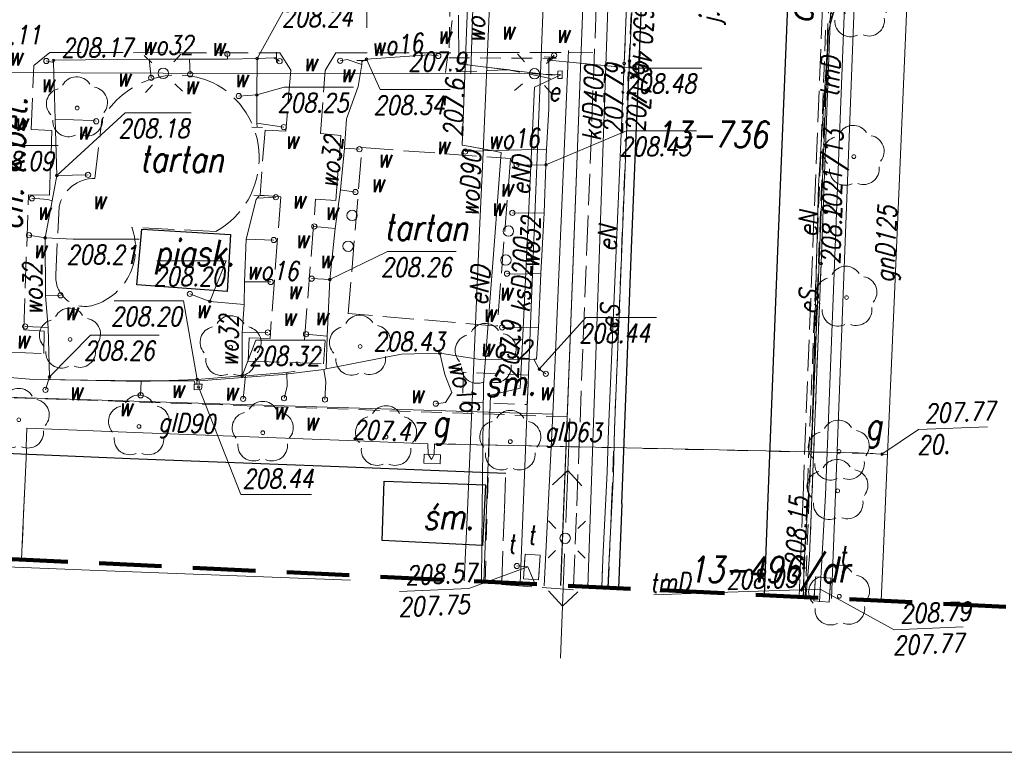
# Model space of a CAD drawing. Extents: x 6591072 to 6591270, y 5674713 to 5675005.
# Tile 6 of 37: x 6591183 to 6591231, y 5674713 to 5674748. Entities that reach past the tile are written whole.
import ezdxf
from ezdxf.enums import TextEntityAlignment as Align

# ---------------------------------------------------------------- set-up
doc = ezdxf.new("R2010")
doc.units = 0
for name, pattern in [('1', [0]), ('2', [1.5, 1, -0.5]), ('BGT', [0]), ('BPB', [1.5, 1, -0.5]), ('BUD', [0]), ('BUW', [1.5, 1, -0.5]), ('KOC', [2, 1.5, -0.5]), ('KOJ', [0]), ('KOU', [1.5, 1, -0.5]), ('OSL', [2, 1, -1]), ('UBE', [1.5, 1, -0.5]), ('UBG', [1.5, 1, -0.5]), ('UOT', [1.5, 1, -0.5]), ('UPE', [0]), ('UPG', [0]), ('UPK', [0]), ('UPT', [0]), ('UPW', [0]), ('UXE', [1.5, 1, -0.5])]:
    doc.linetypes.add(name, pattern=pattern)
doc.layers.get('0').update_dxf_attribs({"color": 250, "linetype": 'CONTINUOUS', "lineweight": 100})
doc.layers.add('arkusz wydruk', color=4, linetype='CONTINUOUS', lineweight=9, plot=False)
for name, color, linetype, lineweight in [('Dzialki', 7, '1', 18), ('EBTOO_T_7', 7, 'CONTINUOUS', 18), ('EBTPO_L_5', 250, '1', 25), ('EBTPO_L_7', 250, '1', 25), ('EBTPO_T_0', 7, 'CONTINUOUS', 18), ('EBTPO_T_1', 250, 'CONTINUOUS', 0), ('EBUPP_L_6', 250, 'BUW', 18), ('EBUPP_T_0', 250, 'CONTINUOUS', 18), ('ENERGETYKA_L_0', 1, 'UXE', 18), ('Kontury', 90, '1', 18), ('NIEAKTUAL_L_0', 7, '1', 0), ('NIEAKTUAL_T_0', 7, 'CONTINUOUS', 0), ('Numery_dzialek', 7, 'CONTINUOUS', 18), ('Numery_konturow', 90, 'CONTINUOUS', 13), ('SDROK_T_0', 7, 'CONTINUOUS', 18), ('SDROK_T_1', 7, 'CONTINUOUS', 18), ('SDRPK_L_2', 7, 'KOC', 18), ('SDRPK_L_3', 7, 'KOJ', 25), ('SDRPK_L_5', 7, 'KOC', 18), ('SZOPO_L_0', 7, 'BGT', 18), ('SZOPO_L_1', 7, '2', 18), ('SZZPZ_T_0', 7, 'CONTINUOUS', 18), ('UEEOA_T_3', 1, 'CONTINUOUS', 18), ('UEEOA_T_9', 1, 'CONTINUOUS', 18), ('UEEOC_T_0', 1, 'CONTINUOUS', 18), ('UEEOC_T_1', 1, 'CONTINUOUS', 18), ('UEEOO_T_0', 1, 'CONTINUOUS', 18), ('UEEOO_T_1', 1, 'CONTINUOUS', 18), ('UEEPA_L_3', 1, '1', 18), ('UEEPB_L_0_b', 1, 'UBE', 18), ('UEEPB_L_1', 1, 'UBE', 18), ('UEEPON_L_0', 1, 'UPE', 18), ('UEEPON_L_1', 1, 'UPE', 18), ('UEEPOS_L_0', 1, 'UPE', 18), ('UGGOA_T_25', 2, 'CONTINUOUS', 18), ('UGGOC_T_7', 2, 'CONTINUOUS', 18), ('UGGOC_T_8', 2, 'CONTINUOUS', 18), ('UGGOO_T_7', 2, 'CONTINUOUS', 18), ('UGGPA_L_16', 2, '1', 18), ('UGGPB_L_7', 2, 'UBG', 18), ('UGGPOL_L_1', 2, 'UPG', 18), ('UGGPON_L_1', 2, 'UPG', 18), ('UKKOO_T_0_b', 14, 'CONTINUOUS', 18), ('UKKOO_T_1', 36, 'CONTINUOUS', 18), ('UKKPA_L_10', 14, '1', 18), ('UKKPOM_L_1', 36, 'UPG', 18), ('UKKPOP_L_1', 36, 'UPG', 18), ('UTTOA_T_15', 30, 'CONTINUOUS', 18), ('UTTOA_T_3', 30, 'CONTINUOUS', 18), ('UTTOC_T_2', 30, 'CONTINUOUS', 18), ('UTTOC_T_3', 30, 'CONTINUOUS', 18), ('UTTOO_T_2', 30, 'CONTINUOUS', 18), ('UTTPA_L_10', 30, '1', 18), ('UTTPA_L_7', 30, 'UOT', 18), ('UTTPOM_L_1', 30, 'UPT', 18), ('UWWOA_T_2', 5, 'CONTINUOUS', 18), ('UWWOA_T_7', 5, 'CONTINUOUS', 18), ('UWWOC_T_0', 5, 'CONTINUOUS', 18), ('UWWOC_T_2', 5, 'CONTINUOUS', 18), ('UWWOO_T_0', 5, 'CONTINUOUS', 18), ('UWWPA_L_2', 5, '1', 18), ('UWWPM_L_0', 5, 'UPW', 18), ('UWWPM_L_1', 5, 'UPW', 18), ('ZAKRES', 250, '2', 100)]:
    doc.layers.add(name, color=color, linetype=linetype, lineweight=lineweight)
doc.layers.add('OBOP', color=7, linetype='CONTINUOUS', lineweight=13, true_color=0x0a0909)
doc.layers.add('PARSI', color=7, linetype='CONTINUOUS', lineweight=20, true_color=0x0a0909)
doc.styles.add('K1_ACAD', font='romans.shx', dxfattribs={"width": 0.8, "oblique": 12})
doc.linetypes.add('BGS', pattern='A,3.75,[45,msgB.shx,S=0.625,R=0,X=0,Y=0],3.75', length=7.5)

# ---------------------------------------------------------------- blocks, each defined once
blk = doc.blocks.new('mzsk01')
at = {"layer": 'PARSI'}
for p, q in [((0, -5), (0, 5)), ((5, 0), (-5, 0))]:
    blk.add_line(p, q, dxfattribs=at)
blk = doc.blocks.new('BUJ')
at = {"linetype": 'Continuous'}
blk.add_circle((0, 0), 0.25, dxfattribs=at)
blk = doc.blocks.new('SLS')
at = {"linetype": 'Continuous'}
blk.add_circle((0, 0), 0.25, dxfattribs=at)
blk = doc.blocks.new('LAT')
at = {"linetype": 'Continuous'}
for p, q in [((0, 0.75), (0, 1.25)), ((-1.25, 0), (-0.75, 0)), ((0.75, 0), (1.25, 0)), ((0, -0.75), (0, -1.25))]:
    blk.add_line(p, q, dxfattribs=at)
blk = doc.blocks.new('PNN')
at = {"linetype": 'Continuous'}
for p, q in [((3.25, 0), (2.5429, 0.7071)), ((0.75, 0), (5.75, 0)), ((3.25, 0), (2.5429, -0.7071))]:
    blk.add_line(p, q, dxfattribs=at)
blk = doc.blocks.new('UGE')
at = {"linetype": 'Continuous'}
blk.add_circle((0, 0), 0.0625, dxfattribs=at)
blk = doc.blocks.new('UGG')
at = {"linetype": 'Continuous'}
blk.add_circle((0, 0), 0.0625, dxfattribs=at)
blk = doc.blocks.new('ARM')
at = {"linetype": 'Continuous'}
blk.add_circle((0, 0), 0.125, dxfattribs=at)
blk = doc.blocks.new('UGW')
at = {"linetype": 'Continuous'}
blk.add_circle((0, 0), 0.0625, dxfattribs=at)
blk = doc.blocks.new('USW')
at = {"linetype": 'Continuous'}
blk.add_line((0, -0.25), (0, 0.25), dxfattribs=at)
blk = doc.blocks.new('DLI')
at = {"layer": 'OBOP', "color": 0, "linetype": 'ByBlock', "lineweight": -2}
blk.add_circle((0, 0), 0.09, dxfattribs=at)
for centre, start, end in [((0, 0.75), 30.1471, 149.8529), ((-0.713, 0.232), 102.1471, 221.8529), ((0.713, 0.232), 318.1471, 77.8529), ((-0.441, -0.607), 174.1471, 293.8529), ((0.441, -0.607), 246.1471, 5.8529)]:
    blk.add_arc(centre, 0.75, start, end, dxfattribs=at)

msp = doc.modelspace()

# ---------------------------------------------------------------- linework, layer by layer
at = {"layer": 'arkusz wydruk', "linetype": 'Continuous', "lineweight": 20}
msp.add_lwpolyline([(6591072.161, 5675004.873), (6591270.094, 5675004.873), (6591270.094, 5674712.796), (6591072.161, 5674712.796)], close=True, dxfattribs=at)
at = {"layer": 'Dzialki'}
for p, q in [((6591226.55, 5674833.05), (6591222.262, 5674720.167)), ((6591213.17, 5674822.79), (6591209.285, 5674720.792))]:
    msp.add_line(p, q, dxfattribs=at)
at = {"layer": 'EBTPO_L_5', "linetype": '1'}
for p, q in [((6591188.98, 5674735.19), (6591189.21, 5674737.86)), ((6591189.21, 5674737.86), (6591193.47, 5674737.61)), ((6591193.47, 5674737.61), (6591193.3, 5674734.87)), ((6591193.3, 5674734.87), (6591188.98, 5674735.19))]:
    msp.add_line(p, q, dxfattribs=at)
at = {"layer": 'EBTPO_L_7', "linetype": 'BUD'}
for p, q in [((6591200.73, 5674722.94), (6591200.82, 5674725.79)), ((6591200.82, 5674725.79), (6591205.68, 5674725.61)), ((6591205.68, 5674725.61), (6591205.54, 5674722.71)), ((6591205.54, 5674722.71), (6591200.73, 5674722.94))]:
    msp.add_line(p, q, dxfattribs=at)
at = {"layer": 'EBUPP_L_6', "linetype": 'BUW'}
for p, q in [((6591204.634, 5674731.003), (6591204.575, 5674729.584)), ((6591207.753, 5674730.873), (6591204.634, 5674731.003)), ((6591207.672, 5674729.458), (6591207.753, 5674730.873)), ((6591204.575, 5674729.584), (6591207.672, 5674729.458))]:
    msp.add_line(p, q, dxfattribs=at)
at = {"layer": 'ENERGETYKA_L_0', "linetype": 'UXE'}
for p, q in [((6591204.395, 5674767.041), (6591203.923, 5674746.069)), ((6591203.923, 5674746.069), (6591209.069, 5674746.044))]:
    msp.add_line(p, q, dxfattribs=at)
at = {"layer": 'Kontury'}
for p, q in [((6591226.45, 5674830.4), (6591222.267, 5674720.167)), ((6591209.75, 5674733), (6591210.81, 5674760.84)), ((6591209.59, 5674728.87), (6591209.75, 5674733)), ((6591209.283, 5674720.792), (6591209.59, 5674728.87))]:
    msp.add_line(p, q, dxfattribs=at)
at = {"layer": 'Kontury', "linetype": 'KOU'}
msp.add_line((6591209.59, 5674728.87), (6591155.95, 5674730.72), dxfattribs=at)
at = {"layer": 'NIEAKTUAL_L_0', "linetype": 'UXE'}
for p, q in [((6591211.72, 5674724.72), (6591213.15, 5674760.59)), ((6591222.15, 5674749.21), (6591220.999, 5674720.228)), ((6591222.53, 5674748.69), (6591221.98, 5674747.39)), ((6591203.772, 5674745.372), (6591204.146, 5674748.39)), ((6591221.98, 5674747.39), (6591220.897, 5674720.233)), ((6591206.77, 5674745.497), (6591203.772, 5674745.372)), ((6591208.789, 5674745.081), (6591206.77, 5674745.497)), ((6591211.564, 5674720.682), (6591211.72, 5674724.72))]:
    msp.add_line(p, q, dxfattribs=at)
at = {"layer": 'SDRPK_L_2', "linetype": 'KOC'}
for p, q in [((6591184.048, 5674745.709), (6591184.814, 5674746.321)), ((6591184.814, 5674746.321), (6591195.835, 5674746.311)), ((6591195.835, 5674746.311), (6591196.36, 5674745.482)), ((6591198.003, 5674745.461), (6591198.518, 5674746.303)), ((6591198.518, 5674746.303), (6591205.814, 5674746.318)), ((6591205.814, 5674746.318), (6591209.688, 5674746.32)), ((6591209.688, 5674746.32), (6591210.82, 5674746.307)), ((6591183.907, 5674742.64), (6591184.048, 5674745.709)), ((6591196.36, 5674745.482), (6591196.113, 5674742.549)), ((6591197.769, 5674742.438), (6591198.003, 5674745.461)), ((6591186.97, 5674740.29), (6591187.3, 5674743.1)), ((6591184.9, 5674742.591), (6591183.907, 5674742.64)), ((6591184.799, 5674739.494), (6591184.9, 5674742.591)), ((6591195.119, 5674742.607), (6591194.879, 5674739.494)), ((6591196.113, 5674742.549), (6591195.119, 5674742.607)), ((6591198.754, 5674742.349), (6591197.769, 5674742.438)), ((6591198.514, 5674739.236), (6591198.754, 5674742.349)), ((6591199.11, 5674733.82), (6591199.76, 5674741.77)), ((6591199.76, 5674741.77), (6591206.88, 5674741.24)), ((6591206.88, 5674741.24), (6591206.24, 5674733.22)), ((6591183.558, 5674733.035), (6591183.788, 5674739.511)), ((6591183.788, 5674739.511), (6591184.799, 5674739.494)), ((6591194.879, 5674739.494), (6591195.873, 5674739.416)), ((6591195.873, 5674739.416), (6591195.357, 5674732.627)), ((6591197.011, 5674732.566), (6591197.54, 5674739.295)), ((6591197.54, 5674739.295), (6591198.514, 5674739.236)), ((6591185.09, 5674735.67), (6591185.25, 5674738.93)), ((6591192.76, 5674737.75), (6591188.73, 5674737.95)), ((6591206.24, 5674733.22), (6591199.11, 5674733.82)), ((6591184.542, 5674732.976), (6591183.558, 5674733.035)), ((6591184.517, 5674731.904), (6591184.542, 5674732.976)), ((6591194.365, 5674732.656), (6591194.312, 5674731.532)), ((6591195.357, 5674732.627), (6591194.365, 5674732.656)), ((6591197.994, 5674732.527), (6591197.011, 5674732.566)), ((6591197.92, 5674731.413), (6591197.994, 5674732.527)), ((6591180.888, 5674732.033), (6591184.517, 5674731.904)), ((6591194.312, 5674731.532), (6591197.92, 5674731.413))]:
    msp.add_line(p, q, dxfattribs=at)
for centre, radius, start, end in [((6591190.922, 5674741.117), 4.13, 66.0275, 151.2959), ((6591190.808, 5674741.278), 4.032, 298.9531, 63.6143), ((6591186.947, 5674738.552), 1.738, 89.2338, 167.4329), ((6591186.077, 5674736.936), 2.84, 283.909, 20.9127), ((6591186.511, 5674735.581), 1.423, 176.4296, 280.0907)]:
    msp.add_arc(centre, radius, start, end, dxfattribs=at)
at = {"layer": 'SDRPK_L_3', "linetype": 'KOJ'}
for p, q in [((6591212.684, 5674736.935), (6591213.829, 5674765.013)), ((6591219.695, 5674736.828), (6591220.83, 5674764.695)), ((6591212.215, 5674724.703), (6591212.684, 5674736.935)), ((6591219.226, 5674724.997), (6591219.695, 5674736.828)), ((6591180.7, 5674727.211), (6591188.664, 5674726.87)), ((6591188.664, 5674726.87), (6591198.672, 5674726.484)), ((6591198.672, 5674726.484), (6591206.656, 5674726.178)), ((6591219.048, 5674720.322), (6591219.226, 5674724.997)), ((6591212.215, 5674724.703), (6591212.06, 5674720.658))]:
    msp.add_line(p, q, dxfattribs=at)
at = {"layer": 'SDRPK_L_5', "linetype": 'KOC'}
for p, q in [((6591221.36, 5674736.988), (6591223.369, 5674786.495)), ((6591210.93, 5674747.032), (6591211.174, 5674753.389)), ((6591210.538, 5674737.016), (6591210.93, 5674747.032)), ((6591210.055, 5674724.613), (6591210.538, 5674737.016)), ((6591220.895, 5674725.067), (6591221.36, 5674736.988)), ((6591194.312, 5674731.532), (6591197.92, 5674731.413)), ((6591206.592, 5674724.468), (6591206.656, 5674726.178)), ((6591220.895, 5674725.067), (6591220.706, 5674720.242)), ((6591206.458, 5674720.927), (6591206.592, 5674724.468)), ((6591209.905, 5674720.762), (6591210.055, 5674724.613)), ((6591209.898, 5674720.582), (6591206.454, 5674720.839))]:
    msp.add_line(p, q, dxfattribs=at)
at = {"layer": 'SZOPO_L_0', "linetype": 'BGS'}
for p, q in [((6591208.91, 5674728.99), (6591209.66, 5674746.42)), ((6591208.5, 5674720.78), (6591208.91, 5674728.99))]:
    msp.add_line(p, q, dxfattribs=at)
at = {"layer": 'SZOPO_L_1', "linetype": 'BGS'}
for q in [(6591156.385, 5674730.8), (6591208.91, 5674728.99)]:
    msp.add_line((6591183.695, 5674729.778), q, dxfattribs=at)
at = {"layer": 'UEEPA_L_3', "linetype": 'UPE'}
for p, q in [((6591209.355, 5674745.439), (6591209.145, 5674745.436)), ((6591209.145, 5674745.436), (6591209.149, 5674745.072)), ((6591209.36, 5674745.075), (6591209.355, 5674745.439)), ((6591209.149, 5674745.072), (6591209.36, 5674745.075))]:
    msp.add_line(p, q, dxfattribs=at)
at = {"layer": 'UEEPB_L_0_b', "linetype": 'OSL'}
for p, q in [((6591212.33, 5674745.8), (6591212.66, 5674753.87)), ((6591222.11, 5674747.36), (6591222.49, 5674748.7)), ((6591204.405, 5674745.789), (6591204.388, 5674748.11)), ((6591208.822, 5674745.243), (6591204.405, 5674745.789)), ((6591204.952, 5674741.817), (6591206.042, 5674741.613)), ((6591221.76, 5674736.21), (6591221.21, 5674722.21)), ((6591205.661, 5674720.966), (6591205.921, 5674729.915)), ((6591211.51, 5674726.24), (6591211.58, 5674728.25)), ((6591221.23, 5674726.44), (6591221.32, 5674727.64)), ((6591211.252, 5674720.697), (6591211.3, 5674722.07)), ((6591220.918, 5674720.232), (6591220.94, 5674721.63))]:
    msp.add_line(p, q, dxfattribs=at)
at = {"layer": 'UEEPB_L_1', "linetype": 'OSL'}
for p, q in [((6591212.58, 5674745.92), (6591212.95, 5674753.89)), ((6591222.11, 5674747.36), (6591222.49, 5674748.7)), ((6591211.81, 5674726.17), (6591211.86, 5674728.3)), ((6591221.23, 5674726.44), (6591221.32, 5674727.64)), ((6591211.55, 5674720.683), (6591211.61, 5674722.1)), ((6591220.918, 5674720.232), (6591220.94, 5674721.63))]:
    msp.add_line(p, q, dxfattribs=at)
at = {"layer": 'UEEPON_L_0', "linetype": 'UPE'}
for p, q in [((6591212.66, 5674753.87), (6591212.33, 5674745.8)), ((6591222.49, 5674748.7), (6591222.11, 5674747.36)), ((6591204.388, 5674748.11), (6591204.405, 5674745.789)), ((6591222.21, 5674748.21), (6591221.76, 5674736.21)), ((6591222.11, 5674747.36), (6591221.63, 5674739.96)), ((6591204.405, 5674745.789), (6591208.822, 5674745.243)), ((6591212.33, 5674745.8), (6591211.58, 5674728.25)), ((6591174.682, 5674745.398), (6591190.241, 5674745.327)), ((6591190.241, 5674745.327), (6591208.029, 5674745.309)), ((6591208.029, 5674745.309), (6591209.284, 5674745.256)), ((6591208.822, 5674745.243), (6591209.232, 5674745.27)), ((6591221.63, 5674739.96), (6591221.32, 5674727.64)), ((6591221.76, 5674736.21), (6591221.21, 5674722.21)), ((6591211.58, 5674728.25), (6591211.51, 5674726.24)), ((6591221.32, 5674727.64), (6591221.23, 5674726.44)), ((6591221.23, 5674726.44), (6591220.94, 5674721.63)), ((6591211.51, 5674726.24), (6591211.3, 5674722.07)), ((6591211.3, 5674722.07), (6591211.252, 5674720.697)), ((6591221.21, 5674722.21), (6591221.027, 5674720.195)), ((6591220.94, 5674721.63), (6591220.918, 5674720.232))]:
    msp.add_line(p, q, dxfattribs=at)
at = {"layer": 'UEEPON_L_1', "linetype": 'UPE'}
for p, q in [((6591204.673, 5674744.822), (6591205.059, 5674754.795)), ((6591205.228, 5674752.851), (6591204.981, 5674745.432)), ((6591204.981, 5674745.432), (6591204.985, 5674745.312)), ((6591209.284, 5674745.256), (6591208.036, 5674744.659)), ((6591204.559, 5674741.881), (6591204.673, 5674744.822)), ((6591208.036, 5674744.659), (6591207.938, 5674742.591)), ((6591207.938, 5674742.591), (6591207.484, 5674733.078)), ((6591204.559, 5674741.881), (6591204.952, 5674741.817)), ((6591204.952, 5674741.817), (6591206.042, 5674741.613)), ((6591206.042, 5674741.613), (6591206.435, 5674741.539)), ((6591206.435, 5674741.539), (6591206.108, 5674737.285)), ((6591206.108, 5674737.285), (6591205.58, 5674730.412)), ((6591207.484, 5674733.078), (6591207.349, 5674730.235)), ((6591205.58, 5674730.412), (6591205.525, 5674724.424)), ((6591207.349, 5674730.235), (6591205.921, 5674729.915)), ((6591205.921, 5674729.915), (6591205.726, 5674724.432)), ((6591205.525, 5674724.424), (6591205.494, 5674720.974)), ((6591205.603, 5674720.969), (6591205.726, 5674724.432))]:
    msp.add_line(p, q, dxfattribs=at)
at = {"layer": 'UEEPOS_L_0', "linetype": 'UPE'}
for p, q in [((6591212.95, 5674753.89), (6591212.58, 5674745.92)), ((6591222.49, 5674748.7), (6591222.11, 5674747.36)), ((6591222.11, 5674747.36), (6591221.32, 5674727.64)), ((6591212.58, 5674745.92), (6591211.86, 5674728.3)), ((6591211.86, 5674728.3), (6591211.81, 5674726.17)), ((6591221.32, 5674727.64), (6591221.23, 5674726.44)), ((6591221.23, 5674726.44), (6591220.94, 5674721.63)), ((6591211.81, 5674726.17), (6591211.61, 5674722.1)), ((6591211.61, 5674722.1), (6591211.55, 5674720.683)), ((6591220.94, 5674721.63), (6591220.918, 5674720.232))]:
    msp.add_line(p, q, dxfattribs=at)
at = {"layer": 'UGGOC_T_7', "linetype": 'Continuous'}
for p, q in [((6591224.678, 5674727.087), (6591226.421, 5674728.259)), ((6591226.421, 5674728.259), (6591229.741, 5674728.398))]:
    msp.add_line(p, q, dxfattribs=at)
at = {"layer": 'UGGPA_L_16', "linetype": 'UPG'}
for p, q in [((6591202.741, 5674727.083), (6591202.724, 5674726.649)), ((6591203.528, 5674727.053), (6591202.741, 5674727.083)), ((6591203.512, 5674726.619), (6591203.528, 5674727.053)), ((6591202.724, 5674726.649), (6591203.512, 5674726.619))]:
    msp.add_line(p, q, dxfattribs=at)
at = {"layer": 'UGGPB_L_7', "linetype": 'OSL'}
for p, q in [((6591183.685, 5674727.217), (6591183.525, 5674723.636)), ((6591224.254, 5674727.111), (6591203.896, 5674727.565)), ((6591183.525, 5674723.636), (6591183.453, 5674722.034))]:
    msp.add_line(p, q, dxfattribs=at)
at = {"layer": 'UGGPOL_L_1', "linetype": 'UPG'}
for p, q in [((6591183.705, 5674728.327), (6591183.682, 5674727.445)), ((6591189.281, 5674728.109), (6591183.705, 5674728.327)), ((6591189.281, 5674728.109), (6591192.272, 5674727.993)), ((6591199.496, 5674727.712), (6591192.272, 5674727.993)), ((6591199.496, 5674727.712), (6591202.512, 5674727.594)), ((6591183.685, 5674727.217), (6591183.519, 5674723.504)), ((6591183.682, 5674727.445), (6591183.685, 5674727.217)), ((6591202.916, 5674727.578), (6591202.512, 5674727.594)), ((6591202.93, 5674727.076), (6591202.916, 5674727.578)), ((6591203.236, 5674727.581), (6591203.226, 5674727.064)), ((6591204.438, 5674727.551), (6591203.236, 5674727.581)), ((6591207.885, 5674727.478), (6591204.438, 5674727.551)), ((6591207.885, 5674727.478), (6591210.951, 5674727.414)), ((6591223.554, 5674727.15), (6591210.951, 5674727.414)), ((6591202.93, 5674727.076), (6591203.097, 5674726.819)), ((6591203.097, 5674726.819), (6591203.226, 5674727.064)), ((6591224.943, 5674727.072), (6591223.554, 5674727.15)), ((6591183.519, 5674723.504), (6591183.453, 5674722.034))]:
    msp.add_line(p, q, dxfattribs=at)
at = {"layer": 'UGGPON_L_1', "linetype": 'UPG'}
for p, q in [((6591226.616, 5674766.064), (6591225.414, 5674738.052)), ((6591225.256, 5674734.371), (6591225.414, 5674738.052)), ((6591225.256, 5674734.371), (6591224.943, 5674727.072)), ((6591224.943, 5674727.072), (6591224.864, 5674725.233)), ((6591224.864, 5674725.233), (6591224.748, 5674722.535)), ((6591224.748, 5674722.535), (6591224.642, 5674720.053))]:
    msp.add_line(p, q, dxfattribs=at)
at = {"layer": 'UKKPA_L_10', "linetype": '1'}
for p, q in [((6591175.29, 5674721.98), (6591187.53, 5674721.49)), ((6591187.53, 5674721.49), (6591199.22, 5674721.04))]:
    msp.add_line(p, q, dxfattribs=at)
at = {"layer": 'UKKPOM_L_1', "linetype": 'UPK'}
msp.add_line((6591210.585, 5674720.729), (6591211.897, 5674758.816), dxfattribs=at)
at = {"layer": 'UKKPOP_L_1', "linetype": 'UPK'}
msp.add_line((6591209.075, 5674764.063), (6591207.343, 5674720.885), dxfattribs=at)
at = {"layer": 'UTTOC_T_3', "linetype": 'Continuous'}
for p, q in [((6591207.707, 5674721.675), (6591204.884, 5674720.643)), ((6591201.565, 5674720.504), (6591204.884, 5674720.643)), ((6591221.724, 5674720.615), (6591225.255, 5674718.662)), ((6591225.255, 5674718.662), (6591228.574, 5674718.801))]:
    msp.add_line(p, q, dxfattribs=at)
at = {"layer": 'UTTPA_L_10', "linetype": 'UPT'}
for p, q in [((6591207.5, 5674721.113), (6591207.576, 5674722.292)), ((6591207.576, 5674722.292), (6591208.295, 5674722.245)), ((6591208.295, 5674722.245), (6591208.218, 5674721.066)), ((6591208.218, 5674721.066), (6591207.5, 5674721.113)), ((6591221.416, 5674720.048), (6591221.501, 5674721.198)), ((6591221.501, 5674721.198), (6591222.227, 5674721.145)), ((6591222.227, 5674721.145), (6591222.142, 5674719.994)), ((6591222.142, 5674719.994), (6591221.416, 5674720.048))]:
    msp.add_line(p, q, dxfattribs=at)
at = {"layer": 'UTTPA_L_7', "linetype": 'UOT'}
for p, q in [((6591207.5, 5674721.113), (6591207.576, 5674722.292)), ((6591207.576, 5674722.292), (6591208.296, 5674722.245)), ((6591208.296, 5674722.245), (6591208.218, 5674721.066)), ((6591208.218, 5674721.066), (6591207.5, 5674721.113)), ((6591221.501, 5674721.198), (6591221.416, 5674720.048)), ((6591222.227, 5674721.145), (6591221.501, 5674721.198)), ((6591222.142, 5674719.994), (6591222.227, 5674721.145)), ((6591221.416, 5674720.048), (6591222.142, 5674719.994))]:
    msp.add_line(p, q, dxfattribs=at)
at = {"layer": 'UTTPOM_L_1', "linetype": 'UPT'}
for p, q in [((6591222.706, 5674743.963), (6591223.696, 5674769.181)), ((6591221.966, 5674725.112), (6591222.706, 5674743.963)), ((6591221.691, 5674720.005), (6591221.966, 5674725.112)), ((6591207.185, 5674721.723), (6591207.707, 5674721.675)), ((6591208.054, 5674720.851), (6591207.707, 5674721.675)), ((6591221.724, 5674720.615), (6591217.289, 5674720.467)), ((6591217.289, 5674720.467), (6591213.749, 5674720.348))]:
    msp.add_line(p, q, dxfattribs=at)
at = {"layer": 'UWWOC_T_0', "linetype": 'Continuous'}
for p, q in [((6591194.74, 5674746.04), (6591196.25, 5674748.76)), ((6591199.98, 5674746), (6591200.641, 5674744.548)), ((6591194.72, 5674744.29), (6591196.038, 5674744.666)), ((6591196.038, 5674744.666), (6591199.361, 5674744.666)), ((6591200.641, 5674744.548), (6591203.996, 5674744.548)), ((6591185.15, 5674740.43), (6591188.417, 5674743.434)), ((6591188.417, 5674743.434), (6591191.577, 5674743.434)), ((6591208.58, 5674740.94), (6591212.43, 5674742.569)), ((6591212.43, 5674742.569), (6591215.785, 5674742.569)), ((6591181.924, 5674741.871), (6591185.214, 5674741.871)), ((6591184.59, 5674737.44), (6591185.927, 5674737.387)), ((6591185.927, 5674737.387), (6591189.087, 5674737.387)), ((6591198.23, 5674735.45), (6591200.987, 5674736.789)), ((6591200.987, 5674736.789), (6591204.277, 5674736.789)), ((6591189.938, 5674736.345), (6591193.261, 5674736.345)), ((6591192.47, 5674734.4), (6591193.261, 5674736.345)), ((6591187.884, 5674734.429), (6591191.206, 5674734.429)), ((6591191.87, 5674730.66), (6591191.206, 5674734.429)), ((6591208.26, 5674731.15), (6591210.488, 5674733.622)), ((6591210.488, 5674733.622), (6591213.876, 5674733.622)), ((6591184.79, 5674730.78), (6591186.754, 5674732.787)), ((6591186.754, 5674732.787), (6591190.044, 5674732.787)), ((6591194.02, 5674730.84), (6591194.677, 5674732.535)), ((6591194.677, 5674732.535), (6591197.999, 5674732.535))]:
    msp.add_line(p, q, dxfattribs=at)
at = {"layer": 'UWWOC_T_2', "linetype": 'Continuous'}
for p, q in [((6591208.71, 5674745.95), (6591212.699, 5674745.581)), ((6591212.699, 5674745.581), (6591216.054, 5674745.581)), ((6591191.933, 5674730.299), (6591193.961, 5674725.154)), ((6591193.961, 5674725.154), (6591197.349, 5674725.154))]:
    msp.add_line(p, q, dxfattribs=at)
at = {"layer": 'UWWPA_L_2', "linetype": '1'}
for p, q in [((6591192.11, 5674730.44), (6591191.73, 5674730.43)), ((6591191.73, 5674730.43), (6591191.73, 5674730.16)), ((6591191.73, 5674730.16), (6591192.08, 5674730.19)), ((6591192.08, 5674730.19), (6591192.11, 5674730.44))]:
    msp.add_line(p, q, dxfattribs=at)
at = {"layer": 'UWWPM_L_0', "linetype": 'UPW'}
for p, q in [((6591193.32, 5674746.01), (6591193.31, 5674746.26)), ((6591195.54, 5674746.07), (6591195.67, 5674746.09)), ((6591199.98, 5674746), (6591202.96, 5674746.21)), ((6591202.96, 5674746.21), (6591203.42, 5674746.16)), ((6591208.71, 5674745.95), (6591208.97, 5674746.19)), ((6591208.71, 5674745.95), (6591208.74, 5674746.11)), ((6591184.98, 5674745.85), (6591184.64, 5674745.92)), ((6591184.98, 5674745.95), (6591189.56, 5674746)), ((6591184.98, 5674745.85), (6591184.98, 5674745.95)), ((6591185.06, 5674743.13), (6591184.98, 5674745.85)), ((6591189.56, 5674746), (6591191.5, 5674746.01)), ((6591189.56, 5674746), (6591189.66, 5674745.11)), ((6591191.5, 5674746.01), (6591191.53, 5674745.28)), ((6591191.5, 5674746.01), (6591193.32, 5674746.01)), ((6591193.32, 5674746.01), (6591194.74, 5674746.04)), ((6591194.74, 5674746.04), (6591194.72, 5674744.29)), ((6591194.74, 5674746.04), (6591195.54, 5674746.07)), ((6591195.54, 5674746.07), (6591195.82, 5674745.91)), ((6591199.06, 5674745.99), (6591198.72, 5674745.93)), ((6591199.76, 5674745.75), (6591199.06, 5674745.99)), ((6591199.58, 5674744.7), (6591199.76, 5674745.75)), ((6591199.76, 5674745.88), (6591199.98, 5674746)), ((6591199.76, 5674745.88), (6591199.76, 5674745.94)), ((6591199.76, 5674745.75), (6591199.76, 5674745.88)), ((6591208.72, 5674743.63), (6591208.71, 5674745.95)), ((6591199.02, 5674743.14), (6591199.58, 5674744.7)), ((6591194.72, 5674744.29), (6591193.86, 5674744.24)), ((6591194.72, 5674744.29), (6591194.73, 5674742.94)), ((6591208.61, 5674741.7), (6591208.72, 5674743.63)), ((6591185.15, 5674740.43), (6591185.06, 5674743.13)), ((6591185.06, 5674743.13), (6591186.82, 5674743.07)), ((6591186.82, 5674743.07), (6591187.03, 5674743.03)), ((6591194.73, 5674742.94), (6591196.02, 5674742.75)), ((6591194.73, 5674742.94), (6591194.74, 5674742.74)), ((6591198.93, 5674741.74), (6591199.02, 5674743.14)), ((6591198.73, 5674739.74), (6591198.93, 5674741.74)), ((6591198.93, 5674741.74), (6591199.64, 5674741.69)), ((6591205, 5674741.6), (6591204.71, 5674741.58)), ((6591208.61, 5674741.7), (6591205, 5674741.6)), ((6591208.58, 5674740.94), (6591208.61, 5674741.7)), ((6591207.52, 5674740.93), (6591207.17, 5674740.94)), ((6591208.58, 5674740.94), (6591207.52, 5674740.93)), ((6591208.5, 5674738.64), (6591208.58, 5674740.94)), ((6591184.92, 5674739.22), (6591185.15, 5674740.43)), ((6591185.15, 5674740.43), (6591186.64, 5674740.46)), ((6591198.48, 5674737.89), (6591198.73, 5674739.74)), ((6591198.73, 5674739.74), (6591199.45, 5674739.64)), ((6591184.71, 5674739.28), (6591183.95, 5674739.34)), ((6591184.59, 5674737.44), (6591184.92, 5674739.22)), ((6591184.92, 5674739.22), (6591184.71, 5674739.28)), ((6591194.69, 5674739.28), (6591194.22, 5674737.38)), ((6591194.75, 5674739.35), (6591194.69, 5674739.28)), ((6591194.83, 5674739.46), (6591194.75, 5674739.35)), ((6591194.75, 5674739.35), (6591195.64, 5674739.39)), ((6591207.27, 5674738.63), (6591206.97, 5674738.64)), ((6591208.5, 5674738.64), (6591207.27, 5674738.63)), ((6591208.34, 5674735.73), (6591208.5, 5674738.64)), ((6591198.48, 5674737.89), (6591197.48, 5674737.99)), ((6591198.23, 5674735.45), (6591198.48, 5674737.89)), ((6591184.59, 5674737.44), (6591183.81, 5674737.57)), ((6591184.6, 5674734.66), (6591184.59, 5674737.44)), ((6591194.22, 5674737.38), (6591194.13, 5674735.34)), ((6591194.22, 5674737.38), (6591195.54, 5674737.34)), ((6591207.06, 5674735.71), (6591206.71, 5674735.73)), ((6591208.34, 5674735.73), (6591207.06, 5674735.71)), ((6591208.22, 5674733.15), (6591208.34, 5674735.73)), ((6591194.13, 5674735.34), (6591194.12, 5674734.25)), ((6591194.13, 5674735.34), (6591195.39, 5674735.33)), ((6591198.23, 5674735.45), (6591197.35, 5674735.49)), ((6591198.1, 5674732.74), (6591198.23, 5674735.45)), ((6591184.6, 5674734.66), (6591185.32, 5674734.69)), ((6591184.73, 5674733.15), (6591184.6, 5674734.66)), ((6591192.47, 5674734.4), (6591191.52, 5674734.76)), ((6591194.12, 5674734.25), (6591192.47, 5674734.4)), ((6591194.12, 5674734.25), (6591194.02, 5674732.9)), ((6591184.73, 5674733.15), (6591183.63, 5674733.2)), ((6591184.79, 5674730.78), (6591184.73, 5674733.15)), ((6591194.02, 5674732.9), (6591195.25, 5674732.91)), ((6591194.02, 5674732.9), (6591194.02, 5674730.84)), ((6591206.77, 5674733.13), (6591206.48, 5674733.15)), ((6591208.22, 5674733.15), (6591206.77, 5674733.13)), ((6591208.13, 5674731.63), (6591208.22, 5674733.15)), ((6591198.1, 5674732.74), (6591197.08, 5674732.83)), ((6591198.05, 5674731.17), (6591198.1, 5674732.74)), ((6591201.66, 5674731.87), (6591198.05, 5674731.17)), ((6591201.66, 5674731.87), (6591203.5, 5674731.92)), ((6591203.5, 5674731.92), (6591203.74, 5674730.89)), ((6591203.5, 5674731.92), (6591205.42, 5674731.61)), ((6591205.42, 5674731.61), (6591207.99, 5674731.63)), ((6591207.99, 5674731.63), (6591208.26, 5674731.15)), ((6591207.99, 5674731.63), (6591208.13, 5674731.63)), ((6591184.03, 5674730.66), (6591175.63, 5674731.34)), ((6591194.18, 5674730.83), (6591196.17, 5674730.99)), ((6591195.97, 5674730.89), (6591197.93, 5674731.14)), ((6591196.17, 5674730.99), (6591196.56, 5674731.06)), ((6591196.17, 5674730.99), (6591196.18, 5674730.33)), ((6591197.93, 5674731.14), (6591198.05, 5674731.17)), ((6591197.93, 5674731.14), (6591198.04, 5674730.54)), ((6591208.26, 5674731.15), (6591208.57, 5674730.93)), ((6591189.22, 5674730.6), (6591184.03, 5674730.66)), ((6591184.6, 5674730.16), (6591184.79, 5674730.78)), ((6591184.79, 5674730.78), (6591184.82, 5674730.66)), ((6591184.82, 5674730.66), (6591189.19, 5674730.56)), ((6591189.19, 5674730.56), (6591189.16, 5674729.9)), ((6591189.19, 5674730.56), (6591191.87, 5674730.66)), ((6591191.72, 5674730.59), (6591189.22, 5674730.6)), ((6591191.77, 5674730.43), (6591191.72, 5674730.59)), ((6591191.87, 5674730.66), (6591191.85, 5674730.45)), ((6591194.02, 5674730.84), (6591191.87, 5674730.66)), ((6591191.96, 5674730.6), (6591194.05, 5674730.76)), ((6591191.96, 5674730.44), (6591191.96, 5674730.6)), ((6591194.18, 5674730.83), (6591194.02, 5674730.84)), ((6591194.05, 5674730.76), (6591195.97, 5674730.89)), ((6591194.18, 5674730.83), (6591194.07, 5674729.73)), ((6591198.04, 5674730.54), (6591197.99, 5674729.7)), ((6591203.74, 5674730.89), (6591204.07, 5674730.03)), ((6591196.18, 5674730.33), (6591196.03, 5674729.76)), ((6591204.07, 5674730.03), (6591203.76, 5674729.56)), ((6591203.76, 5674729.56), (6591203.3, 5674729.5))]:
    msp.add_line(p, q, dxfattribs=at)
at = {"layer": 'UWWPM_L_1', "linetype": 'UPW'}
for p, q in [((6591205.549, 5674741.197), (6591206.79, 5674769.591)), ((6591205.415, 5674738.147), (6591205.549, 5674741.197)), ((6591204.814, 5674724.394), (6591205.415, 5674738.147)), ((6591204.666, 5674721.014), (6591204.814, 5674724.394)), ((6591204.666, 5674721.014), (6591204.814, 5674724.394))]:
    msp.add_line(p, q, dxfattribs=at)
at = {"layer": 'ZAKRES', "linetype": 'BPB', "ltscale": 3}
msp.add_lwpolyline([(6591165.185, 5674987.457), (6591158.691, 5674859.807), (6591109.553, 5674863.045), (6591110.755, 5674725.53), (6591237.72, 5674719.424), (6591252.958, 5674983.187)], close=True, dxfattribs=at)

# ---------------------------------------------------------------- block references
at = {"layer": 'EBUPP_T_0'}
for p in [(6591199.29, 5674738.52), (6591206.78, 5674737.77), (6591199.1, 5674737.04), (6591206.66, 5674736.38)]:
    msp.add_blockref('BUJ', p, dxfattribs=at)
at = {"layer": 'PARSI', "color": 253, "xscale": 0.5, "yscale": 0.5, "zscale": 0.5}
msp.add_blockref('mzsk01', (6591200, 5674750), dxfattribs=at)
at = {"layer": 'SZZPZ_T_0'}
for p, rotation in [((6591223.582, 5674748.453), 2.398861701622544), ((6591186.116, 5674743.663), 2.391922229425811), ((6591223.33, 5674741.335), 2.398916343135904), ((6591222.982, 5674734.584), 2.398889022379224), ((6591185.78, 5674732.577), 2.39121188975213), ((6591199.678, 5674732.237), 2.393151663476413), ((6591205.7, 5674731.848), 2.394463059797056), ((6591205.7, 5674731.848), 2.394463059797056), ((6591222.62, 5674727.211), 2.398807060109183), ((6591222.556, 5674725.323), 2.398752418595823), ((6591222.634, 5674720.27), 2.398725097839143)]:
    msp.add_blockref('DLI', p, dxfattribs=dict(at, rotation=rotation))
for p in [(6591193.47, 5674732.21), (6591183.32, 5674728.73), (6591189.08, 5674728.41), (6591195.01, 5674728.11), (6591200.92, 5674727.9), (6591206.87, 5674727.68)]:
    msp.add_blockref('DLI', p, dxfattribs=at)
at = {"layer": 'UEEOA_T_9'}
for name, p, rotation in [('LAT', (6591222.1, 5674749.13), 311.6300004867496), ('LAT', (6591190.241, 5674745.327), 317.1339103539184), ('LAT', (6591208.029, 5674745.309), 310.3027649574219), ('SLS', (6591190.241, 5674745.327), 2.392441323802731), ('SLS', (6591208.029, 5674745.309), 2.395419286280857), ('PNN', (6591209.5, 5674723.05), 87.77909500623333), ('LAT', (6591209.574, 5674722.991), 44.44818366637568), ('PNN', (6591209.5, 5674723.05), 267.7971043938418)]:
    msp.add_blockref(name, p, dxfattribs=dict(at, rotation=rotation))
msp.add_blockref('SLS', (6591209.5, 5674723.05), dxfattribs=at)
at = {"layer": 'UEEOC_T_0'}
for p in [(6591212.33, 5674745.8), (6591221.76, 5674736.21)]:
    msp.add_blockref('UGE', p, dxfattribs=at)
at = {"layer": 'UEEOC_T_1'}
for p in [(6591212.58, 5674745.92), (6591220.94, 5674721.63)]:
    msp.add_blockref('UGE', p, dxfattribs=at)
at = {"layer": 'UGGOC_T_8', "rotation": 2.399326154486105}
msp.add_blockref('UGG', (6591224.678, 5674727.087), dxfattribs=at)
at = {"layer": 'UTTOA_T_15', "rotation": 2.394654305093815}
msp.add_blockref('ARM', (6591207.185, 5674721.723), dxfattribs=at)
at = {"layer": 'UWWOA_T_7'}
for p in [(6591193.31, 5674746.26), (6591203.42, 5674746.16), (6591208.97, 5674746.19), (6591184.64, 5674745.92), (6591195.82, 5674745.91), (6591198.72, 5674745.93), (6591189.66, 5674745.11), (6591191.53, 5674745.28), (6591193.86, 5674744.24), (6591187.03, 5674743.03), (6591196.02, 5674742.75), (6591199.64, 5674741.69), (6591204.71, 5674741.58), (6591207.17, 5674740.94), (6591186.64, 5674740.46), (6591195.64, 5674739.39), (6591199.45, 5674739.64), (6591183.95, 5674739.34), (6591206.97, 5674738.64), (6591197.48, 5674737.99), (6591183.81, 5674737.57), (6591195.54, 5674737.34), (6591206.71, 5674735.73), (6591195.39, 5674735.33), (6591197.35, 5674735.49), (6591185.32, 5674734.69), (6591191.52, 5674734.76), (6591183.63, 5674733.2), (6591195.25, 5674732.91), (6591197.08, 5674732.83), (6591206.48, 5674733.15), (6591208.57, 5674730.93), (6591184.6, 5674730.16), (6591189.16, 5674729.9), (6591194.07, 5674729.73), (6591196.03, 5674729.76), (6591197.99, 5674729.7), (6591203.3, 5674729.5)]:
    msp.add_blockref('ARM', p, dxfattribs=at)
at = {"layer": 'UWWOC_T_0'}
for p in [(6591194.74, 5674746.04), (6591184.98, 5674745.95), (6591199.98, 5674746), (6591194.72, 5674744.29), (6591208.58, 5674740.94), (6591185.15, 5674740.43), (6591184.59, 5674737.44), (6591198.23, 5674735.45), (6591192.47, 5674734.4), (6591203.5, 5674731.92), (6591208.26, 5674731.15), (6591184.79, 5674730.78), (6591191.87, 5674730.66), (6591194.02, 5674730.84)]:
    msp.add_blockref('UGW', p, dxfattribs=at)
for p, rotation in [((6591195.67, 5674746.09), 0.1448719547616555), ((6591208.74, 5674746.11), 266.9427365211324), ((6591199.76, 5674745.94), 89.40828636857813), ((6591194.74, 5674742.74), 88.14063057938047), ((6591194.83, 5674739.46), 88.10560536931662)]:
    msp.add_blockref('USW', p, dxfattribs=dict(at, rotation=rotation))
at = {"layer": 'UWWOC_T_2'}
for p, rotation in [((6591208.71, 5674745.95), 269.9999974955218), ((6591191.933, 5674730.299), 333.434945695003)]:
    msp.add_blockref('UGE', p, dxfattribs=dict(at, rotation=rotation))

# ---------------------------------------------------------------- texts
at = {"layer": 'EBTOO_T_7', "style": 'K1_ACAD', "oblique": 12, "width": 0.8}
msp.add_text('piask.', height=1.25, dxfattribs=at).set_placement((6591191.738, 5674736.548), align=Align.MIDDLE)
at = {"layer": 'EBTPO_T_0', "style": 'K1_ACAD', "oblique": 12, "width": 0.8}
msp.add_text('śm.', height=1.25, rotation=2.3947, dxfattribs=at).set_placement((6591206.868, 5674730.496), align=Align.MIDDLE)
at = {"layer": 'EBTPO_T_1', "style": 'K1_ACAD', "oblique": 12, "width": 0.8}
msp.add_text('śm.', height=1.25, dxfattribs=at).set_placement((6591203.912, 5674724.096), align=Align.MIDDLE)
at = {"layer": 'NIEAKTUAL_T_0', "style": 'K1_ACAD', "oblique": 12, "width": 0.8}
for s, rotation, p in [('GK.6630.46.17', 268.0123, (6591212.922, 5674750.929)), ('1021/13', 88.7064, (6591222.713, 5674738.239))]:
    msp.add_text(s, height=0.9, rotation=rotation, dxfattribs=at).set_placement(p)
at = {"layer": 'Numery_dzialek', "style": 'K1_ACAD', "oblique": 12, "width": 0.8}
msp.add_text('13-736', height=1.25, dxfattribs=at).set_placement((6591213.8, 5674743.018), align=Align.TOP_LEFT)
at = {"layer": 'Numery_konturow', "style": 'K1_ACAD', "oblique": 12, "width": 0.8}
msp.add_text('13-496/dr', height=1.25, dxfattribs=at).set_placement((6591215.394, 5674722.184), align=Align.TOP_LEFT)
at = {"layer": 'SDROK_T_0', "style": 'K1_ACAD', "oblique": 12, "width": 0.8}
msp.add_text('j.asf.', height=0.9, rotation=87.7389, dxfattribs=at).set_placement((6591216.853, 5674747.688))
at = {"layer": 'SDROK_T_1', "style": 'K1_ACAD', "oblique": 12, "width": 0.8}
msp.add_text('ch.asf.', height=1.25, rotation=87.9829, dxfattribs=at).set_placement((6591221.344, 5674747.7))
for s, rotation, p in [('ch. k.bet.', 87.7974, (6591182.965, 5674741.016)), ('tartan', 359.1931, (6591191.119, 5674741.222)), ('tartan', 359.1931, (6591202.823, 5674737.947))]:
    msp.add_text(s, height=1.25, rotation=rotation, dxfattribs=at).set_placement(p, align=Align.MIDDLE)
at = {"layer": 'UEEOA_T_3', "style": 'K1_ACAD', "oblique": 12, "width": 0.8}
msp.add_text('e', height=0.9, rotation=2.3955, dxfattribs=at).set_placement((6591208.705, 5674744.002))
at = {"layer": 'UEEOC_T_0', "style": 'K1_ACAD', "oblique": 12, "width": 0.8}
for s, rotation, p in [('207.9', 0.2499, (6591201.982, 5674745.434)), ('207.6', 87.783, (6591204.569, 5674742.255)), ('207.9', 87.2721, (6591207.241, 5674730.672))]:
    msp.add_text(s, height=0.9, rotation=rotation, dxfattribs=at).set_placement(p)
msp.add_text('207.79', height=0.9, rotation=88.42, dxfattribs=at).set_placement((6591212.33, 5674745.8), align=Align.RIGHT)
msp.add_text('208.2', height=0.9, rotation=87.85, dxfattribs=at).set_placement((6591221.76, 5674736.21), align=Align.TOP_LEFT)
at = {"layer": 'UEEOC_T_1', "style": 'K1_ACAD', "oblique": 12, "width": 0.8}
msp.add_text('207.75', height=0.9, rotation=87.38, dxfattribs=at).set_placement((6591212.58, 5674745.92), align=Align.TOP_RIGHT)
msp.add_text('208.15', height=0.9, rotation=86.55, dxfattribs=at).set_placement((6591220.94, 5674721.63))
at = {"layer": 'UEEOO_T_0', "style": 'K1_ACAD', "oblique": 12, "width": 0.8}
for s, rotation, p in [('eND', 87.2731, (6591207.789, 5674739.486)), ('eN', 88.56, (6591221.57, 5674737.48)), ('eN', 87.55, (6591211.95, 5674736.79)), ('eND', 85.6049, (6591205.774, 5674734.199))]:
    msp.add_text(s, height=0.9, rotation=rotation, dxfattribs=at).set_placement(p)
at = {"layer": 'UEEOO_T_1', "style": 'K1_ACAD', "oblique": 12, "width": 0.8}
for rotation, p in [(87.71, (6591221.57, 5674733.78)), (87.66, (6591212.05, 5674733.06))]:
    msp.add_text('eS', height=0.9, rotation=rotation, dxfattribs=at).set_placement(p)
at = {"layer": 'UGGOA_T_25', "style": 'K1_ACAD', "oblique": 12, "width": 0.8}
for rotation, p in [(2.3938, (6591203.122, 5674727.931)), (2.3991, (6591223.877, 5674727.785))]:
    msp.add_text('g', height=1.25, rotation=rotation, dxfattribs=at).set_placement(p)
at = {"layer": 'UGGOC_T_7', "style": 'K1_ACAD', "oblique": 12, "width": 0.8}
for s, p in [('207.77', (6591226.692, 5674729.471)), ('20.', (6591226.353, 5674727.956))]:
    msp.add_text(s, height=0.9, rotation=2.3997, dxfattribs=at).set_placement(p, align=Align.TOP_LEFT)
msp.add_text('207.47', height=0.9, rotation=357.7679, dxfattribs=at).set_placement((6591199.297, 5674727.818))
at = {"layer": 'UGGOO_T_7', "style": 'K1_ACAD', "oblique": 12, "width": 0.8}
for s, rotation, p in [('gnD125', 87.5426, (6591225.232, 5674735.291)), ('glD90', 357.7695, (6591189.994, 5674728.176)), ('glD63', 358.7963, (6591208.508, 5674727.727))]:
    msp.add_text(s, height=0.9, rotation=rotation, dxfattribs=at).set_placement(p)
at = {"layer": 'UKKOO_T_0_b', "style": 'K1_ACAD', "oblique": 12, "width": 0.8}
msp.add_text('kdD400', height=0.9, rotation=88.0671, dxfattribs=at).set_placement((6591211.209, 5674742.075))
at = {"layer": 'UKKOO_T_1', "style": 'K1_ACAD', "oblique": 12, "width": 0.8}
msp.add_text('ksD200', height=0.9, rotation=87.8303, dxfattribs=at).set_placement((6591207.798, 5674733.864))
at = {"layer": 'UTTOA_T_3', "style": 'K1_ACAD', "oblique": 12, "width": 0.8}
for rotation, p in [(2.3948, (6591207.663, 5674723.655)), (2.3945, (6591206.707, 5674723.225)), (2.3988, (6591222.588, 5674722.657))]:
    msp.add_text('t', height=0.9, rotation=rotation, dxfattribs=at).set_placement(p, align=Align.TOP_LEFT)
at = {"layer": 'UTTOC_T_2', "style": 'K1_ACAD', "oblique": 12, "width": 0.8}
msp.add_text('208.03', height=0.9, rotation=1.728, dxfattribs=at).set_placement((6591217.227, 5674720.607))
at = {"layer": 'UTTOC_T_3', "style": 'K1_ACAD', "oblique": 12, "width": 0.8}
for s, rotation, p in [('208.57', 2.3941, (6591201.836, 5674721.716)), ('207.75', 2.3941, (6591201.497, 5674720.201)), ('208.79', 2.3992, (6591225.526, 5674719.874)), ('207.77', 2.3992, (6591225.187, 5674718.359))]:
    msp.add_text(s, height=0.9, rotation=rotation, dxfattribs=at).set_placement(p, align=Align.TOP_LEFT)
at = {"layer": 'UTTOO_T_2', "style": 'K1_ACAD', "oblique": 12, "width": 0.8}
for rotation, p in [(87.752, (6591222.601, 5674744.176)), (1.9173, (6591213.568, 5674720.454))]:
    msp.add_text('tmD', height=0.9, rotation=rotation, dxfattribs=at).set_placement(p)
at = {"layer": 'UWWOA_T_2', "style": 'K1_ACAD', "oblique": 12, "width": 0.8}
for p in [(6591207.064, 5674746.954), (6591204.028, 5674746.736), (6591209.71, 5674746.79), (6591193.196, 5674746.169), (6591183.488, 5674745.708), (6591197.606, 5674745.424), (6591188.67, 5674744.696), (6591194.287, 5674744.659), (6591199.381, 5674744.909), (6591185.009, 5674744.431), (6591191.904, 5674744.33), (6591183.749, 5674742.568), (6591186.762, 5674742.161), (6591196.724, 5674741.708), (6591203.962, 5674741.451), (6591201.163, 5674740.818), (6591200.83, 5674739.638), (6591206.999, 5674739.419), (6591187.484, 5674738.824), (6591197.048, 5674738.849), (6591206.587, 5674738.497), (6591184.832, 5674738.3), (6591198.617, 5674738.304), (6591197.21, 5674736.95), (6591184.653, 5674736.477), (6591198.366, 5674735.986), (6591196.838, 5674734.513), (6591206.966, 5674734.449), (6591186.148, 5674733.501), (6591192.449, 5674733.597), (6591196.588, 5674733.228), (6591198.135, 5674733.258), (6591206.191, 5674733.414), (6591183.825, 5674732.147), (6591186.367, 5674729.668), (6591191.24, 5674729.777), (6591193.806, 5674729.659), (6591202.712, 5674729.531), (6591208.885, 5674729.667), (6591188.759, 5674728.905), (6591196.165, 5674728.743), (6591197.661, 5674728.217)]:
    msp.add_text('w', height=0.9, dxfattribs=at).set_placement(p, align=Align.RIGHT)
at = {"layer": 'UWWOC_T_0', "style": 'K1_ACAD', "oblique": 12, "width": 0.8}
for s, p in [('208.24', (6591195.929, 5674747.56)), ('208.11', (6591180.991, 5674746.716)), ('208.17', (6591185.375, 5674746.109)), ('208.25', (6591195.717, 5674743.466)), ('208.18', (6591188.096, 5674742.234)), ('208.43', (6591212.109, 5674741.369)), ('208.09', (6591181.603, 5674740.671)), ('208.21', (6591185.606, 5674736.187)), ('208.26', (6591200.666, 5674735.589)), ('208.44', (6591210.167, 5674732.422)), ('208.26', (6591186.433, 5674731.587)), ('208.32', (6591194.355, 5674731.335))]:
    msp.add_text(s, height=0.9, dxfattribs=at).set_placement(p)
msp.add_text('208.34', height=0.9, dxfattribs=at).set_placement((6591200.32, 5674744.248), align=Align.TOP_LEFT)
for p in [(6591193.18, 5674736.045), (6591191.126, 5674734.129)]:
    msp.add_text('208.20', height=0.9, dxfattribs=at).set_placement(p, align=Align.TOP_RIGHT)
msp.add_text('208.43', height=0.9, rotation=359.7476, dxfattribs=at).set_placement((6591200.319, 5674732.034))
at = {"layer": 'UWWOC_T_2', "style": 'K1_ACAD', "oblique": 12, "width": 0.8}
for s, p in [('208.48', (6591212.377, 5674744.381)), ('208.44', (6591194.042, 5674725.454))]:
    msp.add_text(s, height=0.9, dxfattribs=at).set_placement(p)
at = {"layer": 'UWWOO_T_0', "style": 'K1_ACAD', "oblique": 12, "width": 0.8}
for s, rotation, p in [('wo16', 90.3649, (6591205.648, 5674746.772)), ('wo32', 0.6687, (6591189.19, 5674746.212)), ('wo16', 4.7825, (6591200.221, 5674746.145)), ('wo16', 2.6026, (6591205.788, 5674741.68)), ('wo32', 83.1857, (6591198.579, 5674739.783)), ('woD90', 87.4951, (6591205.332, 5674738.444)), ('wo32', 88.9088, (6591208.256, 5674735.961)), ('wo16', 358.7546, (6591194.21, 5674735.456)), ('wo32', 90.9112, (6591184.456, 5674733.751)), ('wo32', 89.6549, (6591193.822, 5674731.257)), ('wo32', 356.7159, (6591205.369, 5674731.788)), ('wo16', 286.004, (6591203.863, 5674731.431))]:
    msp.add_text(s, height=0.9, rotation=rotation, dxfattribs=at).set_placement(p)

doc.saveas('drawing.dxf')
